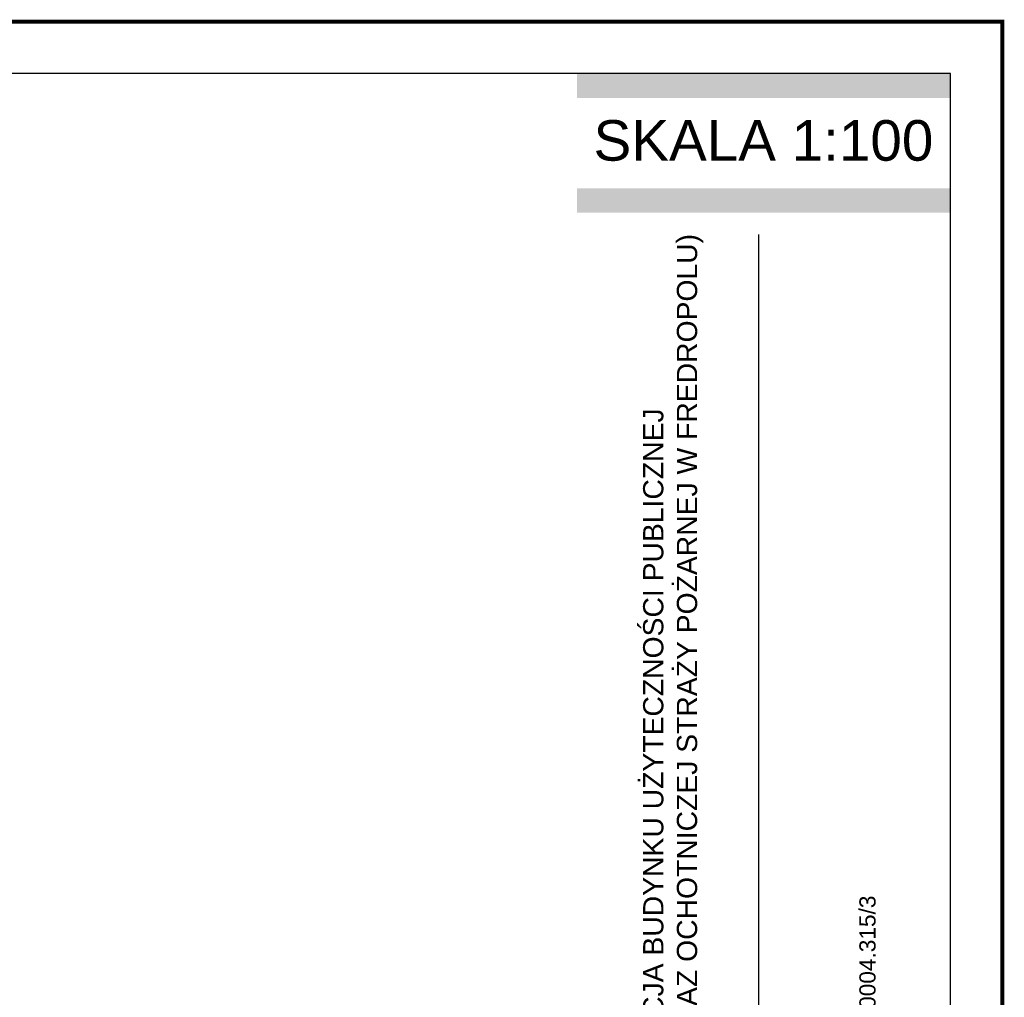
# Model space of a CAD drawing. Header units: inches. Extents: x 4551 to 8756, y -20806 to 359.
# Tile 18 of 35: x 7541 to 8756, y -7907 to -6701. Entities that reach past the tile are written whole.
import ezdxf

# ---------------------------------------------------------------- set-up
doc = ezdxf.new("R2010")
doc.units = ezdxf.units.IN
doc.header["$MEASUREMENT"] = 0
doc.styles.get("Standard").update_dxf_attribs({"font": 'arial.ttf'})

msp = doc.modelspace()

# ---------------------------------------------------------------- hatches: boundary and pattern name
at = {"transparency": 33554559}
h = msp.add_hatch(color=256, dxfattribs=at)
h.dxf.hatch_style = 1
h.paths.add_polyline_path([(8689.95, -6767.45), (8228.95, -6767.45), (8228.95, -6797.45), (8689.95, -6797.45)])
h = msp.add_hatch(color=256, dxfattribs=at)
h.dxf.hatch_style = 1
h.paths.add_polyline_path([(8689.95, -6908.88), (8228.95, -6908.88), (8228.95, -6938.88), (8689.95, -6938.88)])

# ---------------------------------------------------------------- linework, layer by layer
at = {"transparency": 33554687}
msp.add_line((8453.21, -6966.19), (8453.21, -8203.48), dxfattribs=at)
at = {"color": 2, "transparency": 33554687, "const_width": 5}
msp.add_lwpolyline([(4553.95, -9673.45), (8753.95, -9673.45), (8753.95, -6703.45), (4553.95, -6703.45)], close=True, dxfattribs=at)
at = {"transparency": 33554559}
msp.add_lwpolyline([(4617.95, -9609.45), (8689.95, -9609.45), (8689.95, -6767.45), (4617.95, -6767.45)], close=True, dxfattribs=at)

# ---------------------------------------------------------------- texts
at = {"insert": (8228.13, -6824.92), "char_height": 50, "width": 462.0744, "attachment_point": 1}
msp.add_mtext('\\pxqc;SKALA 1:100', dxfattribs=at)
at = {"width": 1286.9247, "attachment_point": 1, "rotation": 90}
for s, insert, char_height in [('{\\fArial|b0|i0|c0|p34;INWENTARYZACJA BUDYNKU UŻYTECZNOŚCI PUBLICZNEJ \\P(GMINNEGO ORAZ OCHOTNICZEJ STRAŻY POŻARNEJ W FREDROPOLU)}', (8310.69, -8185.65), 25), ('FREDROPOL 40\\P37-734 FREDROPOL\\PId działki : 181303_2.0004.315/3', (8510.89, -8185.65), 20)]:
    msp.add_mtext(s, dxfattribs=dict(at, insert=insert, char_height=char_height))

doc.saveas('drawing.dxf')
